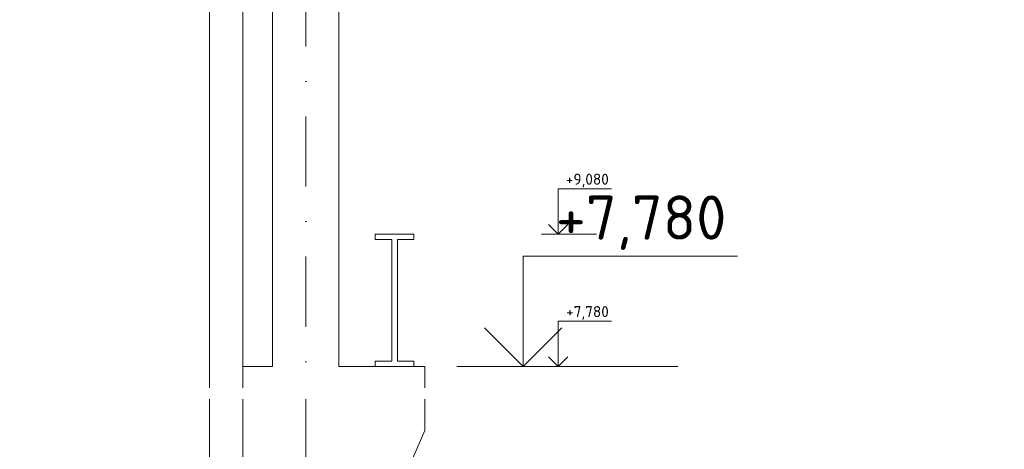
# Model space of a CAD drawing. Header units: millimetres. Extents: x -15830 to 4680139, y -28864 to 2281735.
# Tile 18 of 256: x 151022 to 159938, y 56678 to 60571. Entities that reach past the tile are written whole.
import ezdxf
from ezdxf import colors
from ezdxf.entities.mleader import LeaderData, LeaderLine
from ezdxf.enums import TextEntityAlignment as Align
from ezdxf.math import Vec2, Vec3

# ---------------------------------------------------------------- set-up
doc = ezdxf.new("R2010")
doc.units = ezdxf.units.MM
doc.linetypes.add('CENTERX2', pattern=[101.6, 63.5, -12.7, 12.7, -12.7])
doc.linetypes.add('DASHDOT', pattern=[25.4, 12.7, -6.35, 0, -6.35])
for name, color, linetype, lineweight in [('A99_N_koty-200-vysk', 6, 'Continuous', 9), ('A99_N_koty-50-vysk', 160, 'Continuous', 9), ('A99_N_txt-popis-50 @ 50', 240, 'Continuous', 9), ('A99_S_kce-pohl', 7, 'Continuous', 5), ('A99_S_kce-rez-sil', 7, 'Continuous', 15), ('A99_S_osy', 1, 'CENTERX2', 5)]:
    doc.layers.add(name, color=color, linetype=linetype, lineweight=lineweight)
doc.styles.add('A99_kota', font='isocpeur.ttf', dxfattribs={"height": 2})
doc.styles.add('A99_popis', font='isocpeur.ttf')

# ---------------------------------------------------------------- blocks, each defined once
blk = doc.blocks.new('*U28')
at = {"color": 0, "linetype": 'ByBlock', "lineweight": -2}
blk.add_line((-3, 0), (7, 0), dxfattribs=at)
for points in [[(0, 0), (0, 5), (0, 5), (9.7, 5)], [(-1.75, 1.75), (0, 0), (1.75, 1.75)]]:
    blk.add_lwpolyline(points, dxfattribs=at)
at = {"color": 0, "linetype": 'ByBlock', "lineweight": -2, "style": 'A99_kota'}
for tag, p in [('VYSKA', (9.2, 7.75)), ('POPIS', (9.2, 4.5))]:
    blk.add_attdef(tag, text='', height=2, dxfattribs=at).set_placement(p, align=Align.TOP_RIGHT)
blk = doc.blocks.new('*U34')
at = {"color": 0, "linetype": 'ByBlock', "lineweight": -2}
blk.add_line((-3, 0), (7, 0), dxfattribs=at)
for points in [[(0, 0), (0, 8.2), (0, 8.2), (9.7, 8.2)], [(-1.75, 1.75), (0, 0), (1.75, 1.75)]]:
    blk.add_lwpolyline(points, dxfattribs=at)
at = {"color": 0, "linetype": 'ByBlock', "lineweight": -2, "style": 'A99_kota'}
for tag, p in [('VYSKA', (9.2, 10.95)), ('POPIS', (9.2, 7.7))]:
    blk.add_attdef(tag, text='', height=2, dxfattribs=at).set_placement(p, align=Align.TOP_RIGHT)

msp = doc.modelspace()

# ---------------------------------------------------------------- linework, layer by layer
at = {"layer": 'A99_S_kce-pohl'}
for p, q in [((153311.633, 61678.252), (153311.633, 57428.252)), ((153911.633, 57428.252), (153911.633, 61678.252)), ((153311.633, 57428.252), (153041.633, 57428.252)), ((154691.633, 57428.252), (153911.633, 57428.252)), ((154691.633, 57428.252), (154691.633, 56847.869)), ((154541.633, 56508.252), (154691.633, 56847.869))]:
    msp.add_line(p, q, dxfattribs=at)
at = {"layer": 'A99_S_kce-rez-sil', "color": 7, "linetype": 'Continuous', "lineweight": 13}
for p, q in [((152741.633, 63083.252), (152741.633, 49648.252)), ((153041.633, 62648.252), (153041.633, 49648.252))]:
    msp.add_line(p, q, dxfattribs=at)
at = {"layer": 'A99_S_kce-rez-sil', "linetype": 'Continuous'}
for p, q in [((154591.633, 58628.252), (154241.633, 58628.252)), ((154241.633, 58628.252), (154241.633, 58578.252)), ((154591.633, 58628.252), (154591.633, 58578.252)), ((154241.633, 58578.252), (154391.633, 58578.252)), ((154391.633, 58578.252), (154391.633, 57478.252)), ((154591.633, 58578.252), (154441.633, 58578.252)), ((154441.633, 58578.252), (154441.633, 57478.252)), ((154241.633, 57428.252), (154241.633, 57478.252)), ((154241.633, 57478.252), (154391.633, 57478.252)), ((154591.633, 57428.252), (154241.633, 57428.252)), ((154591.633, 57478.252), (154441.633, 57478.252)), ((154591.633, 57428.252), (154591.633, 57478.252))]:
    msp.add_line(p, q, dxfattribs=at)
at = {"layer": 'A99_S_osy', "linetype": 'DASHDOT', "lineweight": 5, "ltscale": 50}
msp.add_lwpolyline([(153611.633, 46358.434), (153611.633, 66378.434)], dxfattribs=at)

# ---------------------------------------------------------------- block references
at = {"layer": 'A99_N_koty-200-vysk', "lineweight": 5, "xscale": 200, "yscale": 200, "zscale": 200}
msp.add_blockref('*U28', (155581.633, 57428.252), dxfattribs=at).add_auto_attribs({'VYSKA': '+7,780'})
at = {"layer": 'A99_N_koty-50-vysk', "lineweight": 5, "xscale": 50, "yscale": 50, "zscale": 50}
for p, values in [((155896.633, 58628.252), {'VYSKA': '+9,080'}), ((155896.633, 57428.252), {'VYSKA': '+7,780'})]:
    msp.add_blockref('*U34', p, dxfattribs=at).add_auto_attribs(values)

# ---------------------------------------------------------------- next in the draw order: leaders
at = {"layer": 'A99_N_txt-popis-50 @ 50', "lineweight": 9}
ml = msp.add_multileader_mtext('Standard', dxfattribs=at)
ml.set_content('\\A1;{\\C256;sanace ŽB sloupů}', color=1, style='A99_popis')
ml.set_leader_properties(color=256, linetype='ByLayer', lineweight=-1)
ml.build(insert=Vec2(0, 0))
ml.multileader.update_dxf_attribs({"dogleg_length": 3.225, "arrow_head_size": 50, "scale": 50})
ctx = ml.context
ctx.base_point, ctx.scale, ctx.char_height, ctx.arrow_head_size, ctx.landing_gap_size, ctx.plane_origin = Vec3(127319.133, 57168.252), 50, 100, 50, 62.5, Vec3(130919.133, 48907.461)
notes = []
notes.append((ctx, [(0, (1, 1, 0), (127157.883, 57168.252), (1, 0), 161.25, [(0, [(126616.633, 57168.252)], 0, [])])]))
ctx.mtext.insert, ctx.mtext.rotation, ctx.mtext.width, ctx.mtext.flow_direction = Vec3(127381.633, 57233.252), 6.28318531, 1128.75, 5
ctx.mtext.has_bg_fill, ctx.mtext.bg_color, ctx.mtext.bg_scale_factor, ctx.mtext.bg_transparency, ctx.mtext.use_window_bg_color = 1, -1073741824, 1, 0, 1
for ctx, leaders in notes:
    for number, flags, end, landing, length, lines in leaders:
        leader = LeaderData()
        leader.index, (leader.has_last_leader_line, leader.has_dogleg_vector, leader.attachment_direction) = number, flags
        leader.last_leader_point, leader.dogleg_vector, leader.dogleg_length = Vec3(end), Vec3(landing), length
        for number, points, colour, breaks in lines:
            line = LeaderLine()
            line.index, line.vertices, line.color, line.breaks = number, Vec3.list(points), colors.encode_raw_color(colour), breaks
            leader.lines.append(line)
        ctx.leaders.append(leader)

doc.saveas('drawing.dxf')
